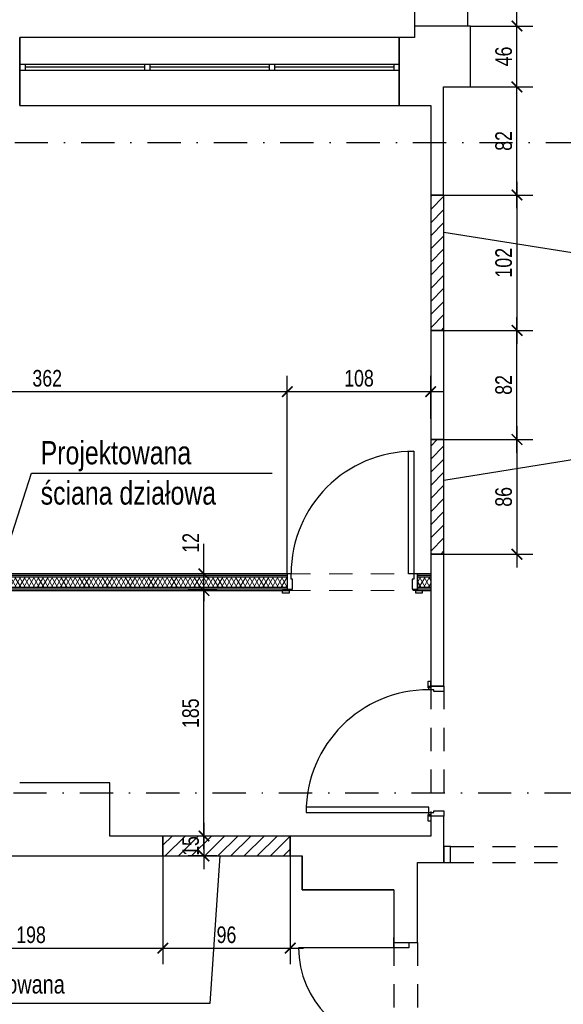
# Model space of a CAD drawing. Header units: metres. Extents: x -1437 to 3563, y -2228 to 2026.
# Tile 5 of 11: x -296 to 113, y -339 to 403. Entities that reach past the tile are written whole.
import ezdxf

# ---------------------------------------------------------------- set-up
doc = ezdxf.new("R2010")
doc.units = ezdxf.units.M
doc.header["$LTSCALE"] = 50
doc.header["$MEASUREMENT"] = 0
doc.linetypes.add('DO', pattern=[1, 0.5, -0.24, 0.02, -0.24])
doc.linetypes.add('DP', pattern=[0.63, 0.35, -0.28])
for name, color, linetype in [('BZ_odn', 1, 'Continuous'), ('BZ_osd', 1, 'DO'), ('BZ_txs', 2, 'Continuous'), ('BZ_wym', 1, 'Continuous'), ('k3_projektowane sciany', 2, 'Continuous'), ('k3_sciany istn', 1, 'DP')]:
    doc.layers.add(name, color=color, linetype=linetype)
doc.styles.add('BIKTS', font='bikromsw.shx', dxfattribs={"width": 0.85})
doc.styles.add('BIKWYM', font='bikromsw.shx', dxfattribs={"width": 0.8})
doc.dimstyles.new('BZ_BGR_50', dxfattribs={"dimscale": 0.5, "dimtxt": 25, "dimasz": 1.666667, "dimexe": 0, "dimexo": 0, "dimgap": 0, "dimtad": 0, "dimdec": 1, "dimrnd": 0.5, "dimzin": 9, "dimdsep": 46, "dimtxsty": 'BIKWYM', "dimblk": 'NONE', "dimcen": 0, "dimse1": 1, "dimse2": 1, "dimclrd": 256, "dimclre": 256, "dimclrt": 7, "dimadec": 0, "dimazin": 0, "dimtfac": 0.033333, "dimtdec": 1, "dimtmove": 0, "dimatfit": 3, "dimldrblk": 'NONE', "dimfxl": 1, "dimtvp": 0.8, "dimtolj": 1, "dimarcsym": 0})
doc.dimstyles.new('BZ_KP_50', dxfattribs={"dimscale": 0.5, "dimtxt": 25, "dimasz": 16, "dimexe": 24, "dimexo": 0, "dimgap": 0, "dimtad": 0, "dimdec": 1, "dimrnd": 0.5, "dimzin": 9, "dimdsep": 46, "dimtxsty": 'BIKWYM', "dimblk": 'ARCHTICK', "dimblk1": 'ARCHTICK', "dimblk2": 'WYM-KP', "dimcen": 0, "dimdle": 20, "dimclrd": 256, "dimclre": 256, "dimclrt": 7, "dimadec": 0, "dimazin": 0, "dimtfac": 0.033333, "dimtdec": 1, "dimtmove": 0, "dimatfit": 3, "dimfxl": 1, "dimtvp": 0.8, "dimtfillclr": 256, "dimtolj": 1, "dimarcsym": 0})
pattern_1 = [(60, (-19289.6467, -4536.0293), (-2.5980762, 1.5), []), (120, (-19289.6467, -4536.0293), (2.5980762, 1.5), [])]
pattern_2 = [(45, (-17413.5185, -4991.014), (-4.9497475, 4.9497475), [])]

# ---------------------------------------------------------------- blocks, each defined once
blk = doc.blocks.new('_ArchTick')
at = {"color": 0, "linetype": 'ByBlock', "const_width": 0.15}
blk.add_lwpolyline([(-0.5, -0.5), (0.5, 0.5)], dxfattribs=at)
blk = doc.blocks.new('*D237')
at = {"layer": 'BZ_wym', "lineweight": -2}
for p, q in [((78.48, 387.83), (78.48, 556.5)), ((41.35, 546.5), (90.48, 546.5)), ((43.41, 397.83), (90.48, 397.83))]:
    blk.add_line(p, q, dxfattribs=at)
at = {"layer": 'Defpoints', "color": 0}
for p in [(41.35, 546.5), (78.48, 546.5), (43.41, 397.83)]:
    blk.add_point(p, dxfattribs=at)
at = {"layer": 'BZ_wym', "lineweight": -2, "xscale": 8, "yscale": 8, "zscale": 8}
for p, rotation in [((78.48, 546.5), 90), ((78.48, 397.83), 270)]:
    blk.add_blockref('_ArchTick', p, dxfattribs=dict(at, rotation=rotation))
at = {"layer": 'BZ_wym', "color": 7, "insert": (68.48, 472.17), "char_height": 12.5, "attachment_point": 5, "rotation": 90, "style": 'BIKWYM'}
blk.add_mtext('\\A1;149', dxfattribs=at)
blk = doc.blocks.new('WYM-KP')
blk.add_hatch(color=256).paths.add_polyline_path([(-3, 0, 1), (3, 0, 1)])
blk.add_circle((0, 0), 3)
blk = doc.blocks.new('*D264')
at = {"layer": 'BZ_wym', "lineweight": -2}
for p, q in [((-386.9, -227.47), (-386.9, -308.95)), ((-188.4, -227.47), (-188.4, -308.95)), ((-396.9, -296.95), (-178.4, -296.95))]:
    blk.add_line(p, q, dxfattribs=at)
at = {"layer": 'Defpoints', "color": 0}
for p in [(-386.9, -227.47), (-188.4, -227.47), (-188.4, -296.95)]:
    blk.add_point(p, dxfattribs=at)
at = {"layer": 'BZ_wym', "lineweight": -2, "xscale": 8, "yscale": 8, "zscale": 8, "rotation": 180}
blk.add_blockref('_ArchTick', (-386.9, -296.95), dxfattribs=at)
at = {"layer": 'BZ_wym', "lineweight": -2, "xscale": 8, "yscale": 8, "zscale": 8}
blk.add_blockref('_ArchTick', (-188.4, -296.95), dxfattribs=at)
at = {"layer": 'BZ_wym', "color": 7, "insert": (-287.65, -286.95), "char_height": 12.5, "attachment_point": 5, "style": 'BIKWYM'}
blk.add_mtext('\\A1;198', dxfattribs=at)
blk = doc.blocks.new('*D265')
at = {"layer": 'BZ_wym', "lineweight": -2}
for p, q in [((-188.4, -227.47), (-188.4, -308.95)), ((-92.4, -227.47), (-92.4, -308.95)), ((-198.4, -296.95), (-82.4, -296.95))]:
    blk.add_line(p, q, dxfattribs=at)
at = {"layer": 'Defpoints', "color": 0}
for p in [(-188.4, -227.47), (-92.4, -227.47), (-92.4, -296.95)]:
    blk.add_point(p, dxfattribs=at)
at = {"layer": 'BZ_wym', "lineweight": -2, "xscale": 8, "yscale": 8, "zscale": 8, "rotation": 180}
blk.add_blockref('_ArchTick', (-188.4, -296.95), dxfattribs=at)
at = {"layer": 'BZ_wym', "lineweight": -2, "xscale": 8, "yscale": 8, "zscale": 8}
blk.add_blockref('_ArchTick', (-92.4, -296.95), dxfattribs=at)
at = {"layer": 'BZ_wym', "color": 7, "insert": (-140.4, -286.95), "char_height": 12.5, "attachment_point": 5, "style": 'BIKWYM'}
blk.add_mtext('\\A1;96', dxfattribs=at)
blk = doc.blocks.new('_None')
blk = doc.blocks.new('*D270')
at = {"layer": 'BZ_wym', "lineweight": -2}
for p, q in [((-456.4, 80.53), (-456.4, 134.38)), ((-94.55, -14.97), (-94.55, 134.38)), ((-466.4, 122.38), (-84.55, 122.38))]:
    blk.add_line(p, q, dxfattribs=at)
at = {"layer": 'Defpoints', "color": 0}
for p in [(-94.55, 122.38), (-456.4, 80.53), (-94.55, -14.97)]:
    blk.add_point(p, dxfattribs=at)
at = {"layer": 'BZ_wym', "lineweight": -2, "xscale": 8, "yscale": 8, "zscale": 8, "rotation": 180}
blk.add_blockref('_ArchTick', (-456.4, 122.38), dxfattribs=at)
at = {"layer": 'BZ_wym', "lineweight": -2, "xscale": 8, "yscale": 8, "zscale": 8}
blk.add_blockref('_ArchTick', (-94.55, 122.38), dxfattribs=at)
at = {"layer": 'BZ_wym', "color": 7, "insert": (-275.47, 132.38), "char_height": 12.5, "attachment_point": 5, "style": 'BIKWYM'}
blk.add_mtext('\\A1;362', dxfattribs=at)
blk = doc.blocks.new('*D271')
at = {"layer": 'BZ_wym', "lineweight": -2}
for p, q in [((-94.55, -14.97), (-94.55, 134.38)), ((13.45, 101.92), (13.45, 134.38)), ((-104.55, 122.38), (23.45, 122.38))]:
    blk.add_line(p, q, dxfattribs=at)
at = {"layer": 'Defpoints', "color": 0}
for p in [(13.45, 122.38), (13.45, 101.92), (-94.55, -14.97)]:
    blk.add_point(p, dxfattribs=at)
at = {"layer": 'BZ_wym', "lineweight": -2, "xscale": 8, "yscale": 8, "zscale": 8, "rotation": 180}
blk.add_blockref('_ArchTick', (-94.55, 122.38), dxfattribs=at)
at = {"layer": 'BZ_wym', "lineweight": -2, "xscale": 8, "yscale": 8, "zscale": 8}
blk.add_blockref('_ArchTick', (13.45, 122.38), dxfattribs=at)
at = {"layer": 'BZ_wym', "color": 7, "insert": (-40.55, 132.38), "char_height": 12.5, "attachment_point": 5, "style": 'BIKWYM'}
blk.add_mtext('\\A1;108', dxfattribs=at)
blk = doc.blocks.new('*D275')
at = {"layer": 'BZ_wym', "lineweight": -2}
for p, q in [((-157.36, -202.47), (-157.36, -237.47)), ((-147.62, -212.47), (-169.36, -212.47)), ((-147.62, -227.47), (-169.36, -227.47))]:
    blk.add_line(p, q, dxfattribs=at)
at = {"layer": 'Defpoints', "color": 0}
for p in [(-147.62, -212.47), (-157.36, -227.47), (-147.62, -227.47)]:
    blk.add_point(p, dxfattribs=at)
at = {"layer": 'BZ_wym', "lineweight": -2, "xscale": 8, "yscale": 8, "zscale": 8}
for p, rotation in [((-157.36, -212.47), 90), ((-157.36, -227.47), 270)]:
    blk.add_blockref('_ArchTick', p, dxfattribs=dict(at, rotation=rotation))
at = {"layer": 'BZ_wym', "color": 7, "insert": (-167.36, -219.97), "char_height": 12.5, "attachment_point": 5, "rotation": 90, "style": 'BIKWYM'}
blk.add_mtext('\\A1;15', dxfattribs=at)
blk = doc.blocks.new('*D276')
at = {"layer": 'BZ_wym', "lineweight": -2}
for p, q in [((-157.36, -222.47), (-157.36, -17.47)), ((-147.62, -27.47), (-169.36, -27.47)), ((-147.62, -212.47), (-169.36, -212.47))]:
    blk.add_line(p, q, dxfattribs=at)
at = {"layer": 'Defpoints', "color": 0}
for p in [(-157.36, -27.47), (-147.62, -27.47), (-147.62, -212.47)]:
    blk.add_point(p, dxfattribs=at)
at = {"layer": 'BZ_wym', "lineweight": -2, "xscale": 8, "yscale": 8, "zscale": 8}
for p, rotation in [((-157.36, -27.47), 90), ((-157.36, -212.47), 270)]:
    blk.add_blockref('_ArchTick', p, dxfattribs=dict(at, rotation=rotation))
at = {"layer": 'BZ_wym', "color": 7, "insert": (-167.36, -119.97), "char_height": 12.5, "attachment_point": 5, "rotation": 90, "style": 'BIKWYM'}
blk.add_mtext('\\A1;185', dxfattribs=at)
blk = doc.blocks.new('*D277')
at = {"layer": 'BZ_wym', "lineweight": -2}
for p, q in [((-157.36, -14.97), (-157.36, 7.8)), ((-147.62, -14.97), (-169.36, -14.97)), ((-157.36, -27.47), (-157.36, -14.97)), ((-147.62, -27.47), (-169.36, -27.47)), ((-157.36, -27.47), (-157.36, -35.47))]:
    blk.add_line(p, q, dxfattribs=at)
at = {"layer": 'Defpoints', "color": 0}
for p in [(-157.36, -14.97), (-147.62, -14.97), (-147.62, -27.47)]:
    blk.add_point(p, dxfattribs=at)
at = {"layer": 'BZ_wym', "lineweight": -2, "xscale": 8, "yscale": 8, "zscale": 8}
for p, rotation in [((-157.36, -14.97), 270), ((-157.36, -27.47), 90)]:
    blk.add_blockref('_ArchTick', p, dxfattribs=dict(at, rotation=rotation))
at = {"layer": 'BZ_wym', "color": 7, "insert": (-167.36, 8.42), "char_height": 12.5, "attachment_point": 5, "rotation": 90, "style": 'BIKWYM'}
blk.add_mtext('\\A1;12', dxfattribs=at)
blk = doc.blocks.new('*D278')
at = {"layer": 'BZ_wym', "lineweight": -2}
for p, q in [((78.48, 260.49), (78.48, 362.02)), ((43.41, 352.02), (90.48, 352.02)), ((23.45, 270.49), (90.48, 270.49))]:
    blk.add_line(p, q, dxfattribs=at)
at = {"layer": 'Defpoints', "color": 0}
for p in [(43.41, 352.02), (78.48, 352.02), (23.45, 270.49)]:
    blk.add_point(p, dxfattribs=at)
at = {"layer": 'BZ_wym', "lineweight": -2, "xscale": 8, "yscale": 8, "zscale": 8}
for p, rotation in [((78.48, 352.02), 90), ((78.48, 270.49), 270)]:
    blk.add_blockref('_ArchTick', p, dxfattribs=dict(at, rotation=rotation))
at = {"layer": 'BZ_wym', "color": 7, "insert": (68.48, 311.25), "char_height": 12.5, "attachment_point": 5, "rotation": 90, "style": 'BIKWYM'}
blk.add_mtext('\\A1;82', dxfattribs=at)
blk = doc.blocks.new('*D279')
at = {"layer": 'BZ_wym', "lineweight": -2}
for p, q in [((78.48, 280.49), (78.48, 158.49)), ((23.45, 270.49), (90.48, 270.49)), ((23.45, 168.49), (90.48, 168.49))]:
    blk.add_line(p, q, dxfattribs=at)
at = {"layer": 'Defpoints', "color": 0}
for p in [(23.45, 270.49), (23.45, 168.49), (78.48, 168.49)]:
    blk.add_point(p, dxfattribs=at)
at = {"layer": 'BZ_wym', "lineweight": -2, "xscale": 8, "yscale": 8, "zscale": 8}
for p, rotation in [((78.48, 270.49), 90), ((78.48, 168.49), 270)]:
    blk.add_blockref('_ArchTick', p, dxfattribs=dict(at, rotation=rotation))
at = {"layer": 'BZ_wym', "color": 7, "insert": (68.48, 219.49), "char_height": 12.5, "attachment_point": 5, "rotation": 90, "style": 'BIKWYM'}
blk.add_mtext('\\A1;102', dxfattribs=at)
blk = doc.blocks.new('*D280')
at = {"layer": 'BZ_wym', "lineweight": -2}
for p, q in [((78.48, 76.33), (78.48, 178.49)), ((23.45, 168.49), (90.48, 168.49)), ((23.45, 86.33), (90.48, 86.33))]:
    blk.add_line(p, q, dxfattribs=at)
at = {"layer": 'Defpoints', "color": 0}
for p in [(23.45, 168.49), (78.48, 168.49), (23.45, 86.33)]:
    blk.add_point(p, dxfattribs=at)
at = {"layer": 'BZ_wym', "lineweight": -2, "xscale": 8, "yscale": 8, "zscale": 8}
for p, rotation in [((78.48, 168.49), 90), ((78.48, 86.33), 270)]:
    blk.add_blockref('_ArchTick', p, dxfattribs=dict(at, rotation=rotation))
at = {"layer": 'BZ_wym', "color": 7, "insert": (68.48, 127.41), "char_height": 12.5, "attachment_point": 5, "rotation": 90, "style": 'BIKWYM'}
blk.add_mtext('\\A1;82', dxfattribs=at)
blk = doc.blocks.new('*D281')
at = {"layer": 'BZ_wym', "lineweight": -2}
for p, q in [((78.48, 96.33), (78.48, -10.17)), ((23.45, 86.33), (90.48, 86.33)), ((23.45, -0.17), (90.48, -0.17))]:
    blk.add_line(p, q, dxfattribs=at)
at = {"layer": 'Defpoints', "color": 0}
for p in [(23.45, 86.33), (23.45, -0.17), (78.48, -0.17)]:
    blk.add_point(p, dxfattribs=at)
at = {"layer": 'BZ_wym', "lineweight": -2, "xscale": 8, "yscale": 8, "zscale": 8}
for p, rotation in [((78.48, 86.33), 90), ((78.48, -0.17), 270)]:
    blk.add_blockref('_ArchTick', p, dxfattribs=dict(at, rotation=rotation))
at = {"layer": 'BZ_wym', "color": 7, "insert": (68.48, 43.08), "char_height": 12.5, "attachment_point": 5, "rotation": 90, "style": 'BIKWYM'}
blk.add_mtext('\\A1;86', dxfattribs=at)
blk = doc.blocks.new('*D282')
at = {"layer": 'BZ_wym', "lineweight": -2}
for p, q in [((78.48, 342.02), (78.48, 407.83)), ((43.41, 397.83), (90.48, 397.83)), ((43.41, 352.02), (90.48, 352.02))]:
    blk.add_line(p, q, dxfattribs=at)
at = {"layer": 'Defpoints', "color": 0}
for p in [(43.41, 397.83), (78.48, 397.83), (43.41, 352.02)]:
    blk.add_point(p, dxfattribs=at)
at = {"layer": 'BZ_wym', "lineweight": -2, "xscale": 8, "yscale": 8, "zscale": 8}
for p, rotation in [((78.48, 397.83), 90), ((78.48, 352.02), 270)]:
    blk.add_blockref('_ArchTick', p, dxfattribs=dict(at, rotation=rotation))
at = {"layer": 'BZ_wym', "color": 7, "insert": (68.48, 374.93), "char_height": 12.5, "attachment_point": 5, "rotation": 90, "style": 'BIKWYM'}
blk.add_mtext('\\A1;46', dxfattribs=at)

msp = doc.modelspace()

# ---------------------------------------------------------------- hatches: boundary and pattern name
at = {"layer": 'k3_projektowane sciany'}
h = msp.add_hatch(dxfattribs=at)
h.set_pattern_fill('BLOCZKI_CERAMICZNE', color=256, scale=100, style=0, pattern_type=2)
h.set_pattern_definition(pattern_2)
h.paths.add_polyline_path([(13.45, 270.49), (13.45, 168.49), (23.45, 168.49), (23.45, 270.49)])
h = msp.add_hatch(dxfattribs=at)
h.set_pattern_fill('BLOCZKI_CERAMICZNE', color=256, scale=100, style=0, pattern_type=2)
h.set_pattern_definition([(45, (-17413.5185, -4991.014), (-4.9497475, 4.9497475), [])])
h.paths.add_polyline_path([(13.45, 86.33), (13.45, -0.17), (23.45, -0.17), (23.45, 86.33)])
at = {"layer": 'k3_projektowane sciany', "linetype": 'Continuous', "lineweight": 13}
h = msp.add_hatch(dxfattribs=at)
h.set_pattern_fill('BATT_INSULATION', color=252, scale=100, style=0, pattern_type=2)
h.set_pattern_definition(pattern_1)
h.paths.add_polyline_path([(-466.4, -24.97), (-94.55, -24.97), (-94.55, -17.47), (-458.9, -17.47)])
h = msp.add_hatch(dxfattribs=at)
h.set_pattern_fill('BATT_INSULATION', color=252, scale=100, style=0, pattern_type=2)
h.set_pattern_definition(pattern_1)
h.paths.add_polyline_path([(3.45, -24.97), (13.45, -24.97), (13.45, -17.47), (3.45, -17.47)])
at = {"layer": 'k3_projektowane sciany'}
h = msp.add_hatch(dxfattribs=at)
h.set_pattern_fill('BLOCZKI_CERAMICZNE', color=256, scale=100, style=0, pattern_type=2)
h.set_pattern_definition(pattern_2)
h.paths.add_polyline_path([(-188.4, -227.47), (-92.4, -227.47), (-92.4, -212.47), (-188.4, -212.47)])
at = {"layer": 'k3_sciany istn', "linetype": 'Continuous'}
msp.add_hatch(color=256, dxfattribs=at).paths.add_polyline_path([(-296.2, 389.23), (-296.2, 338.03), (-296, 338.03), (-296, 389.23)])

# ---------------------------------------------------------------- linework, layer by layer
at = {"color": 21, "linetype": 'Continuous', "lineweight": 5, "flags": 128}
for points in [[(13.45, -16.22), (13.45, -14.97)], [(13.45, -17.47), (13.45, -16.22)], [(13.45, -24.97), (13.45, -17.47)], [(13.45, -26.22), (13.45, -24.97)], [(13.45, -27.47), (13.45, -26.22)]]:
    msp.add_lwpolyline(points, dxfattribs=at)
at = {"layer": 'BZ_osd'}
for p, q in [((2925.13, 309.73), (-1166.1, 309.73)), ((2924.12, -180.27), (-1166.1, -180.27))]:
    msp.add_line(p, q, dxfattribs=at)
at = {"layer": 'k3_projektowane sciany', "color": 252, "linetype": 'Continuous'}
for p, q in [((-3.35, -14.97), (-3.35, 77.43)), ((0.65, 77.43), (0.65, -14.97)), ((-94.55, -14.97), (-94.55, -16.22)), ((-91.75, -14.97), (-94.55, -14.97)), ((-94.55, -14.97), (-94.55, -16.22)), ((-91.75, -18.97), (-91.75, -14.97)), ((-90.55, -18.97), (-91.75, -18.97)), ((-90.55, -26.47), (-90.55, -18.97)), ((0.65, -14.97), (-3.35, -14.97)), ((0.65, -18.97), (-0.55, -18.97)), ((-0.55, -18.97), (-0.55, -26.47)), ((3.45, -14.97), (0.65, -14.97)), ((0.65, -14.97), (0.65, -18.97)), ((-94.55, -27.47), (-98.25, -27.47)), ((-98.25, -29.37), (-98.25, -27.47)), ((-98.25, -27.47), (-93.25, -27.47)), ((-94.55, -27.47), (-98.25, -27.47)), ((-93.25, -29.37), (-98.25, -29.37)), ((-94.55, -26.47), (-92.05, -26.47)), ((-94.55, -26.47), (-90.55, -26.47)), ((-92.05, -27.47), (-94.55, -27.47)), ((-93.25, -27.47), (-93.25, -29.37)), ((-92.05, -26.47), (-92.05, -27.47)), ((-0.55, -26.47), (3.45, -26.47)), ((0.95, -27.47), (0.95, -26.47)), ((0.95, -26.47), (3.45, -26.47)), ((3.45, -27.47), (0.95, -27.47)), ((2.15, -27.47), (7.15, -27.47)), ((2.15, -29.37), (2.15, -27.47)), ((7.15, -29.37), (2.15, -29.37)), ((3.45, -24.97), (3.45, -26.22)), ((3.45, -24.97), (3.45, -26.22)), ((3.45, -26.22), (3.45, -26.47)), ((3.45, -26.22), (3.45, -26.47)), ((3.45, -26.47), (3.45, -27.47)), ((3.45, -26.47), (3.45, -27.47)), ((3.45, -26.47), (3.45, -27.47)), ((3.45, -27.47), (7.15, -27.47)), ((3.45, -27.47), (7.15, -27.47)), ((7.15, -27.47), (7.15, -29.37))]:
    msp.add_line(p, q, dxfattribs=at)
at = {"layer": 'k3_projektowane sciany', "linetype": 'Continuous'}
for p, q in [((-94.55, -17.47), (-458.9, -17.47)), ((-94.55, -16.22), (-457.65, -16.22)), ((-94.55, -14.97), (-94.55, -26.47)), ((-94.55, -16.22), (-94.55, -17.47)), ((-94.55, -16.22), (-94.55, -17.47)), ((-94.55, -17.47), (-94.55, -24.97)), ((-94.55, -17.47), (-94.55, -24.97)), ((3.45, -26.47), (3.45, -14.97)), ((3.45, -14.97), (3.45, -27.47)), ((13.45, -16.22), (3.45, -16.22)), ((3.45, -16.22), (3.45, -17.47)), ((3.45, -16.22), (3.45, -17.47)), ((13.45, -17.47), (3.45, -17.47)), ((3.45, -17.47), (3.45, -24.97)), ((-467.65, -26.22), (-94.55, -26.22)), ((-466.4, -24.97), (-94.55, -24.97)), ((-94.55, -24.97), (-94.55, -26.22)), ((-94.55, -24.97), (-94.55, -26.22)), ((-94.55, -26.22), (-94.55, -26.47)), ((-94.55, -26.22), (-94.55, -26.47)), ((-94.55, -26.47), (-94.55, -27.47)), ((-94.55, -27.47), (-94.55, -26.47)), ((-94.55, -26.47), (-94.55, -27.47)), ((3.45, -24.97), (13.45, -24.97)), ((3.45, -26.22), (13.45, -26.22))]:
    msp.add_line(p, q, dxfattribs=at)
at = {"layer": 'k3_projektowane sciany', "linetype": 'DP', "lineweight": 5}
for p, q in [((-94.55, -14.97), (3.45, -14.97)), ((-94.55, -27.47), (3.45, -27.47))]:
    msp.add_line(p, q, dxfattribs=at)
at = {"layer": 'k3_projektowane sciany', "flags": 128}
for points in [[(13.45, 270.49), (23.24, 270.49)], [(13.45, 270.49), (13.45, 168.49)], [(23.45, 270.49), (13.45, 270.49)], [(23.45, 168.49), (23.45, 270.49)], [(23.45, 168.49), (13.45, 168.49)], [(13.45, 168.49), (23.45, 168.49)], [(13.45, 86.33), (23.45, 86.33)], [(13.45, 86.33), (13.45, -0.17)], [(23.45, 86.33), (13.45, 86.33)], [(23.45, -0.17), (23.45, 86.33)], [(23.45, -0.17), (13.45, -0.17)], [(13.45, -0.17), (23.45, -0.17)], [(-188.4, -227.47), (-188.4, -212.47)], [(-92.4, -212.47), (-188.4, -212.47)], [(-188.4, -212.47), (-188.4, -227.47)], [(-92.4, -212.47), (-92.4, -227.47)], [(-92.4, -227.47), (-92.4, -212.47)], [(-188.4, -227.47), (-92.4, -227.47)]]:
    msp.add_lwpolyline(points, dxfattribs=at)
at = {"layer": 'k3_projektowane sciany', "linetype": 'Continuous', "flags": 128}
for points in [[(-94.55, -14.97), (-456.4, -14.97)], [(13.45, -14.97), (3.45, -14.97)], [(-468.9, -27.47), (-94.55, -27.47)], [(3.45, -27.47), (13.45, -27.47)]]:
    msp.add_lwpolyline(points, dxfattribs=at)
at = {"layer": 'k3_projektowane sciany', "color": 252, "linetype": 'Continuous'}
msp.add_arc((0.65, -14.97), 92.4, 90, 180, dxfattribs=at)
at = {"layer": 'k3_sciany istn', "linetype": 'Continuous'}
for p, q in [((-296, 338.03), (-296, 389.23)), ((-10.4, 389.23), (-296, 389.23)), ((-296, 364.23), (-296, 369.23)), ((-296, 369.23), (-10.4, 369.23)), ((-10.4, 364.23), (-296, 364.23)), ((-292, 369.23), (-292, 364.23)), ((-202.13, 366.73), (-292, 366.73)), ((-202.13, 369.23), (-202.13, 364.23)), ((-198.13, 369.23), (-198.13, 364.23)), ((-108.26, 366.73), (-198.13, 366.73)), ((-108.26, 369.23), (-108.26, 364.23)), ((-104.26, 369.23), (-104.26, 364.23)), ((-14.4, 366.73), (-104.26, 366.73)), ((-14.4, 369.23), (-14.4, 364.23)), ((-10.4, 369.23), (-10.4, 364.23)), ((-296, 338.03), (-10.4, 338.03)), ((-3.35, 77.43), (0.65, 77.43)), ((3.45, -14.97), (3.45, -16.22)), ((3.45, -14.97), (3.45, -16.22)), ((11.55, -100.77), (11.55, -95.77)), ((11.55, -95.77), (13.45, -95.77)), ((13.45, -99.47), (13.45, -95.77)), ((13.45, -95.77), (13.45, -100.77)), ((13.45, -99.47), (13.45, -95.77)), ((13.45, -100.77), (11.55, -100.77)), ((11.95, -102.27), (11.95, -99.47)), ((11.95, -99.47), (23.45, -99.47)), ((15.95, -102.27), (11.95, -102.27)), ((23.45, -99.47), (13.45, -99.47)), ((23.45, -99.47), (13.45, -99.47)), ((15.95, -103.47), (15.95, -102.27)), ((23.45, -103.47), (15.95, -103.47)), ((23.45, -99.47), (23.45, -103.47)), ((11.95, -190.67), (-80.45, -190.67)), ((-80.45, -190.67), (-80.45, -194.67)), ((11.95, -194.67), (11.95, -190.67)), ((-80.45, -194.67), (11.95, -194.67)), ((11.55, -201.17), (11.55, -196.17)), ((11.55, -196.17), (13.45, -196.17)), ((11.95, -197.47), (11.95, -194.67)), ((11.95, -194.67), (15.95, -194.67)), ((23.45, -197.47), (11.95, -197.47)), ((13.45, -196.17), (13.45, -201.17)), ((13.45, -197.47), (13.45, -201.17)), ((23.45, -197.47), (13.45, -197.47)), ((23.45, -197.47), (13.45, -197.47)), ((13.45, -197.47), (13.45, -201.17)), ((15.95, -194.67), (15.95, -193.47)), ((15.95, -193.47), (23.45, -193.47)), ((23.45, -193.47), (23.45, -197.47)), ((13.45, -201.17), (11.55, -201.17)), ((28.45, -232.46), (28.44, -220.46)), ((-83.4, -252.97), (-83.4, -227.47)), ((-14.4, -252.97), (-83.4, -252.97)), ((3.6, -292.67), (3.6, -252.97)), ((-14.4, -292.67), (-14.4, -288.97)), ((-14.4, -292.67), (-14.4, -288.97)), ((3.6, -292.67), (3.6, -288.97)), ((3.6, -292.67), (3.6, -288.97)), ((-14.4, -296.67), (-86.1, -296.67)), ((-14.4, -292.67), (-2.9, -292.67)), ((-14.4, -296.67), (-14.4, -292.67)), ((-14.4, -292.67), (-2.9, -292.67)), ((-14.4, -292.67), (-2.9, -292.67)), ((-2.9, -296.67), (-14.4, -296.67)), ((-2.9, -292.67), (3.6, -292.67)), ((-2.9, -292.67), (-2.9, -296.67)), ((-2.9, -292.67), (3.6, -292.67))]:
    msp.add_line(p, q, dxfattribs=at)
at = {"layer": 'k3_sciany istn', "linetype": 'DP'}
for p, q in [((13.45, -99.47), (13.45, -197.47)), ((23.45, -99.47), (23.45, -197.47)), ((28.44, -220.46), (303.45, -220.47)), ((28.45, -232.46), (303.46, -232.47)), ((-14.4, -292.67), (-14.4, -491.17)), ((3.6, -292.67), (3.6, -491.17))]:
    msp.add_line(p, q, dxfattribs=at)
at = {"layer": 'k3_sciany istn', "linetype": 'Continuous', "flags": 128}
for points in [[(1.35, 546.5), (1.35, 397.83)], [(41.35, 397.83), (41.35, 546.5)], [(43.41, 397.83), (1.35, 397.83)], [(1.35, 397.83), (1.35, 389.23)], [(43.41, 352.02), (43.41, 397.83)], [(-296, 389.23), (-296.2, 389.23)], [(-296.2, 389.23), (-296.2, 338.03)], [(1.35, 389.23), (-10.4, 389.23)], [(-10.4, 389.23), (-10.4, 338.03)], [(-10.4, 338.03), (-10.4, 389.23)], [(23.24, 270.49), (23.21, 352.03)], [(23.21, 352.03), (43.41, 352.02)], [(-296.2, 338.03), (-296, 338.03)], [(-10.4, 338.03), (13.45, 338.03)], [(13.45, 338.03), (13.45, 270.49)], [(13.45, 168.49), (13.45, 86.33)], [(23.45, 86.33), (23.45, 168.49)], [(13.45, -0.17), (13.45, -99.47)], [(23.45, -99.47), (23.45, -0.17)], [(-228.4, -172.47), (-296.2, -172.47)], [(-228.4, -212.47), (-228.4, -172.47)], [(13.45, -197.47), (13.45, -212.47)], [(23.45, -212.47), (23.45, -197.47)], [(-188.4, -212.47), (-228.4, -212.47)], [(-83.4, -212.47), (-92.4, -212.47)], [(3.6, -212.47), (-83.4, -212.47)], [(13.45, -212.47), (3.6, -212.47)], [(23.45, -232.47), (23.45, -212.47)], [(28.44, -220.46), (23.45, -220.47)], [(23.45, -220.47), (23.45, -232.47)], [(-371.8, -227.47), (-228.4, -227.47)], [(-228.4, -227.47), (-188.4, -227.47)], [(-92.4, -227.47), (-83.4, -227.47)], [(-83.4, -227.47), (-83.4, -252.97)], [(3.6, -252.97), (3.6, -232.47)], [(3.6, -232.47), (23.45, -232.47)], [(23.45, -232.47), (28.45, -232.46)], [(-83.4, -252.97), (-14.4, -252.97)], [(-14.4, -252.97), (-14.4, -292.67)]]:
    msp.add_lwpolyline(points, dxfattribs=at)
at = {"layer": 'k3_sciany istn', "linetype": 'Continuous'}
for centre, radius, start, end in [((11.95, -194.67), 92.4, 89.99996, 179.99996), ((-14.4, -296.67), 71.7, 180, 270)]:
    msp.add_arc(centre, radius, start, end, dxfattribs=at)

# ---------------------------------------------------------------- texts
at = {"layer": 'BZ_txs', "style": 'BIKTS', "width": 0.8}
for s, height, p in [('Projektowana', 17.5, (-280.4, 67.6)), ('ściana działowa', 17.5, (-280.4, 37.24)), ('Projektowana ', 14, (-352.94, -331.17))]:
    msp.add_text(s, height=height, dxfattribs=at).set_placement(p)

# ---------------------------------------------------------------- dimensions: what is measured, and where the dimension line sits
at = {"layer": 'BZ_wym', "color": 4}
dim = msp.add_linear_dim(base=(78.48, 546.5), p1=(43.41, 397.83), p2=(41.35, 546.5), angle=90, dimstyle='BZ_KP_50', override={"dimdec": 0, "dimrnd": 1, "dimatfit": 1}, dxfattribs=at)
dim.commit()
dim.dimension.update_dxf_attribs({"geometry": '*D237', "text_midpoint": (68.48, 472.17)})
at = {"layer": 'BZ_wym'}
for base, p1, p2, picture, middle in [((78.48, 397.83), (43.41, 352.02), (43.41, 397.83), '*D282', (68.48, 374.93)), ((78.48, 352.02), (23.45, 270.49), (43.41, 352.02), '*D278', (68.48, 311.25)), ((78.48, 168.49), (23.45, 270.49), (23.45, 168.49), '*D279', (68.48, 219.49)), ((78.48, 168.49), (23.45, 86.33), (23.45, 168.49), '*D280', (68.48, 127.41)), ((78.4765847, -0.1655263), (23.4530695, 86.3344735), (23.4532268, -0.1655263), '*D281', (68.4765847, 43.0844736)), ((-157.36270429, -14.96557882), (-147.6248754, -27.46557882), (-147.6248754, -14.96557882), '*D277', (-167.36270429, 8.41537356)), ((-157.36, -27.47), (-147.62, -212.47), (-147.62, -27.47), '*D276', (-167.36, -119.97)), ((-157.36, -227.47), (-147.62, -212.47), (-147.62, -227.47), '*D275', (-167.36, -219.97))]:
    dim = msp.add_linear_dim(base=base, p1=p1, p2=p2, angle=90, dimstyle='BZ_KP_50', override={"dimdec": 0, "dimrnd": 1, "dimatfit": 1}, dxfattribs=at)
    dim.commit()
    dim.dimension.update_dxf_attribs({"geometry": picture, "text_midpoint": middle})
for base, p1, p2, picture, middle in [((-94.55, 122.38), (-456.4, 80.53), (-94.55, -14.97), '*D270', (-275.47, 132.38)), ((13.45, 122.38), (-94.55, -14.97), (13.45, 101.92), '*D271', (-40.55, 132.38)), ((-188.39729308, -296.95334733), (-386.89729308, -227.46557882), (-188.39729308, -227.46557882), '*D264', (-287.64729308, -286.95334733)), ((-92.4, -296.95), (-188.4, -227.47), (-92.4, -227.47), '*D265', (-140.4, -286.95))]:
    dim = msp.add_linear_dim(base=base, p1=p1, p2=p2, dimstyle='BZ_KP_50', override={"dimdec": 0, "dimrnd": 1, "dimatfit": 1}, dxfattribs=at)
    dim.commit()
    dim.dimension.update_dxf_attribs({"geometry": picture, "text_midpoint": middle})

# ---------------------------------------------------------------- leaders
at = {"layer": 'BZ_odn'}
for points in [[(23.45, 242.47), (129.66, 225.64), (290.96, 225.64)], [(23.45, 55.73), (129.66, 72.62), (290.96, 72.62)], [(-312.64, -17.47), (-287.4, 60.87), (-106.07, 60.87)], [(-145.43, -227.47), (-152.96, -338.59), (-358.04, -338.59)]]:
    msp.add_leader(points, dimstyle='BZ_BGR_50', dxfattribs=at)

doc.saveas('drawing.dxf')
